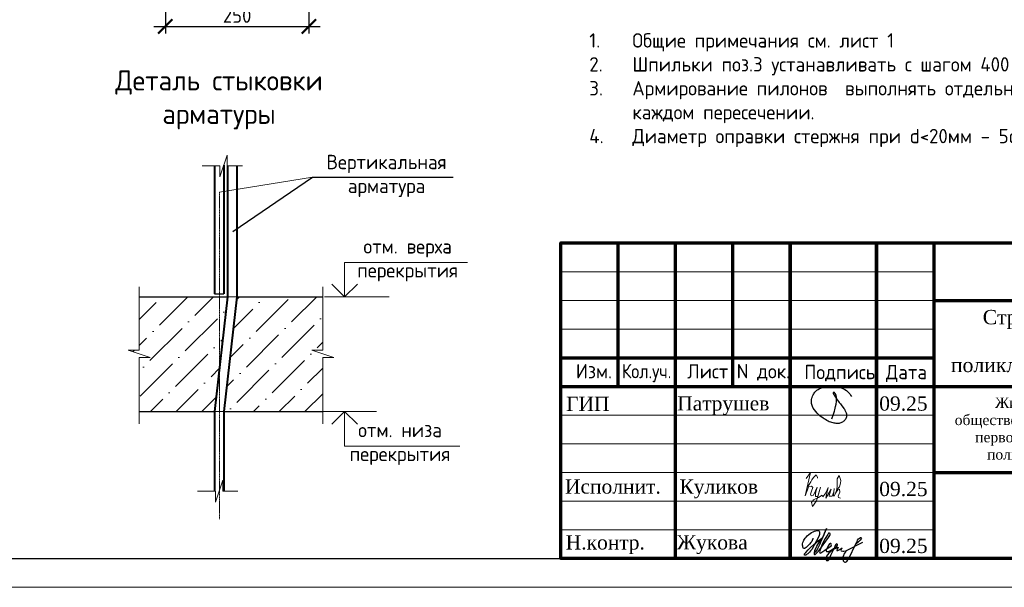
# Model space of a CAD drawing. Header units: millimetres. Extents: x 263826 to 1718326, y -423071 to 70137.
# Tile 230 of 256: x 511619 to 528777, y -140203 to -130311. Entities that reach past the tile are written whole.
import ezdxf

# ---------------------------------------------------------------- set-up
doc = ezdxf.new("R2010")
doc.units = ezdxf.units.MM
doc.linetypes.add('CENTER2', pattern=[28.575, 19.05, -3.175, 3.175, -3.175])
for name, color, linetype in [('PDF7_Text', 7, 'Continuous'), ('PDF8_Text', 7, 'Continuous'), ('ТОЛСТЫЕ_ОСНОВНЫЕ', 6, 'Continuous')]:
    doc.layers.add(name, color=color, linetype=linetype)
for name, color, linetype, lineweight in [('Выноски', 20, 'Continuous', 20), ('подоснова', 151, 'Continuous', 5), ('размер', 1, 'Continuous', 25), ('РАЗМЕРЫ', 1, 'Continuous', 9), ('Рамка', 7, 'Continuous', 70), ('Текст', 7, 'Continuous', 25), ('ТОНКИЕ', 7, 'Continuous', 9)]:
    doc.layers.add(name, color=color, linetype=linetype, lineweight=lineweight)
doc.styles.add('GOST-2.304_Type-B', font='GOST_Common.ttf')
doc.styles.add('PDF Times New Roman', font='times.ttf')
doc.styles.add('style_Tonin', font='simplex.shx', dxfattribs={"width": 0.9})
doc.styles.add('ГОСТ', font='GOST_Common.ttf')
doc.dimstyles.new('20', dxfattribs={"dimtxt": 2.5, "dimasz": 2.5, "dimexe": 1.25, "dimexo": 0.625, "dimtad": 1, "dimdec": 0, "dimlfac": 20, "dimtxsty": 'style_Tonin', "dimblk": 'ARCHTICK', "dimcen": 0, "dimclrt": 256, "dimadec": 0, "dimazin": 0, "dimtfac": 1, "dimtdec": 0, "dimtmove": 0, "dimatfit": 0, "dimfxl": 1, "dimarcsym": 0})
doc.dimstyles.new('СПДС', dxfattribs={"dimscale": 100, "dimtxt": 2.5, "dimasz": 2.5, "dimexe": 1.25, "dimexo": 0, "dimtad": 1, "dimdec": 0, "dimtxsty": 'GOST-2.304_Type-B', "dimblk": 'ARCHTICK', "dimcen": 2.5, "dimdle": 2, "dimadec": 0, "dimazin": 2, "dimtfac": 0.75, "dimtdec": 0, "dimtmove": 1, "dimatfit": 3, "dimfxl": 1, "dimtolj": 1, "dimarcsym": 1})

# ---------------------------------------------------------------- blocks, each defined once
blk = doc.blocks.new('*U46')
at = {"layer": 'ТОЛСТЫЕ_ОСНОВНЫЕ', "color": 6}
blk.add_lwpolyline([(20, 5), (415, 5), (415, 292), (20, 292)], close=True, dxfattribs=at)
at = {"layer": 'ТОНКИЕ'}
blk.add_lwpolyline([(0, 0), (420, 0), (420, 297), (0, 297)], close=True, dxfattribs=at)
blk = doc.blocks.new('11')
at = {"layer": 'Выноски'}
for p, q in [((47962, 66737), (47989, 66781)), ((47989, 66781), (48016, 66806)), ((48016, 66806), (48038, 66823)), ((48038, 66823), (48060, 66786)), ((48060, 66786), (48058, 66769)), ((47885, 66608), (47944, 66700)), ((47944, 66700), (47962, 66737))]:
    blk.add_line(p, q, dxfattribs=at)
blk.add_lwpolyline([(47863, 66761), (47937, 66865), (47843, 66458), (47885, 66564), (47905, 66616), (47954, 66628), (47979, 66606), (47957, 66539), (47937, 66487), (47947, 66458), (47991, 66470), (48051, 66611), (48041, 66569), (48023, 66505), (48023, 66448), (48065, 66448), (48090, 66529), (48110, 66608), (48043, 66369), (47972, 66275), (47954, 66344), (47991, 66389), (48078, 66431), (48142, 66470), (48154, 66441), (48204, 66512), (48246, 66606), (48209, 66455), (48204, 66418), (48295, 66574), (48265, 66463), (48265, 66455), (48312, 66453), (48342, 66529), (48347, 66584), (48337, 66465), (48349, 66453), (48401, 66569), (48443, 66616), (48461, 66678), (48466, 66727), (48436, 66811), (48399, 66754), (48399, 66618), (48389, 66549), (48374, 66507), (48416, 66564), (48441, 66576), (48451, 66524), (48433, 66482), (48419, 66453), (48424, 66428), (48458, 66421)], dxfattribs=at)
blk = doc.blocks.new('яяя')
at = {"lineweight": 30}
for points in [[(345424, 110432), (345425, 110410), (345424, 110397), (345417, 110379), (345406, 110350), (345390, 110319), (345357, 110275), (345310, 110221), (345265, 110176), (345198, 110110), (345161, 110077), (345133, 110066), (345116, 110066), (345102, 110075), (345090, 110091), (345082, 110115), (345074, 110146), (345066, 110182), (345064, 110206), (345067, 110234), (345077, 110278), (345095, 110320), (345114, 110361), (345134, 110395), (345159, 110428), (345195, 110469), (345228, 110506), (345284, 110560), (345331, 110595), (345379, 110625), (345435, 110648), (345486, 110670), (345532, 110686), (345573, 110696), (345605, 110698), (345621, 110695), (345635, 110687), (345648, 110671), (345656, 110649), (345659, 110625), (345659, 110583), (345656, 110553), (345647, 110523), (345635, 110489), (345387, 110033), (345349, 109985), (345311, 109948), (345247, 109889), (345209, 109858), (345192, 109844), (345180, 109837), (345157, 109833), (345150, 109835), (345140, 109842), (345135, 109856), (345138, 109881), (345148, 109892), (345183, 109930), (345267, 110024), (345343, 110105), (345455, 110213), (345617, 110343), (345775, 110456), (345811, 110526), (345838, 110607), (345890, 110740), (345902, 110771), (345698, 110295), (345672, 110226), (345626, 110132), (345572, 110032), (345518, 109953), (345481, 109918), (345497, 110001), (345567, 110147), (345655, 110301), (345760, 110442)], [(345481, 109918), (345476, 109896), (345475, 109874), (345485, 109861), (345506, 109866), (345539, 109891), (345632, 109983), (345968, 110450), (346022, 110527), (346029, 110560), (346027, 110579), (346026, 110590), (346010, 110605), (345993, 110609), (345975, 110601), (345962, 110584), (345954, 110562), (345857, 110421), (345783, 110292), (345741, 110183), (345701, 110079), (345665, 109985), (345660, 109952), (345666, 109929), (345669, 109915), (345682, 109910), (345702, 109914), (345735, 109941), (345846, 110007), (346065, 110160), (346075, 110193), (346070, 110217), (346066, 110236), (346052, 110241), (346030, 110241), (346007, 110228), (345978, 110203), (345960, 110164), (345892, 110010), (345895, 109986), (345904, 109966), (345925, 109964), (345969, 109968), (346045, 110000), (346218, 110114), (346261, 110154), (346280, 110184), (346282, 110210), (346278, 110225), (346263, 110229), (346241, 110222), (346220, 110198), (346162, 110049), (345989, 109904), (345932, 109849), (345906, 109805), (345891, 109739), (345890, 109690), (345899, 109652), (345924, 109647), (345956, 109655), (345980, 109674), (346058, 109838), (346158, 110046), (346261, 110098), (346314, 110120), (346292, 110079), (346269, 110036), (346261, 110008), (346267, 109998), (346293, 109998), (346363, 110039), (346445, 110095), (346421, 110068), (346414, 110040), (346407, 110011), (346416, 109990), (346466, 109972), (346509, 109977), (346574, 109984), (347172, 110293)], [(346586, 109971), (346543, 109917), (346509, 109873), (346489, 109825), (346475, 109767), (346472, 109710), (346478, 109675), (346485, 109641), (346501, 109621), (346517, 109602), (346542, 109589), (346568, 109592), (346605, 109620), (346680, 109731), (346736, 109842), (346865, 110115), (346962, 110290), (346969, 110318), (346979, 110360), (347013, 110403), (347056, 110434), (347091, 110450), (347109, 110450), (347121, 110434), (347115, 110405), (347072, 110355), (347012, 110307), (346924, 110222)]]:
    blk.add_lwpolyline(points, dxfattribs=at)
blk = doc.blocks.new('Патрушев')
at = {"color": 5, "lineweight": 25}
blk.add_lwpolyline([(58.5, -35.09), (59.7, -31.98), (60.22, -29.81), (60.47, -28.76), (60.76, -27.56), (61.06, -26.32), (61.37, -24.67), (61.64, -22.98), (61.77, -21.63), (61.83, -20.46), (61.74, -19.5), (61.5, -18.56), (61.27, -17.93), (60.96, -17.34), (60.63, -16.86), (60.45, -16.66), (60.39, -16.62), (60.25, -16.53), (60.03, -16.42), (59.74, -16.36), (59.56, -16.39), (59.41, -16.5), (59.32, -16.73), (59.32, -16.96), (59.41, -17.15), (61.8, -21.04), (63.12, -22.91), (63.7, -23.61), (64.53, -24.59), (65.48, -25.87), (66.43, -27.07), (66.87, -27.73), (67.42, -28.44), (67.68, -28.93), (68, -29.52), (68.38, -30.41), (68.65, -31), (68.82, -31.71), (68.89, -32.2), (68.93, -32.68), (68.9, -33.35), (68.81, -33.79), (68.57, -34.59), (68.27, -35.18), (67.92, -35.7), (67.56, -36.23), (66.92, -36.75), (66.44, -37.14), (65.93, -37.49), (65.34, -37.85), (64.79, -38.12), (64.12, -38.33), (63.56, -38.4), (62.54, -38.51), (61.58, -38.47), (60.89, -38.38), (60.1, -38.27), (59.25, -38.05), (58.41, -37.75), (57.66, -37.55), (56.61, -37.27), (55.88, -36.92), (54.92, -36.35), (53.85, -35.72), (53.05, -35.25), (52.17, -34.73), (51.27, -34.08), (50.13, -33.27), (49.09, -32.31), (47.96, -31.09), (47.07, -29.92), (46.05, -28.68), (45.23, -27.65), (44.74, -26.54), (44.28, -25.09), (44.05, -24.29), (43.98, -23.29), (43.94, -22.47), (43.99, -21.49), (44.18, -20.57), (44.46, -19.97), (44.74, -19.1), (45.02, -18.24), (45.49, -17.42), (45.85, -16.92), (46.39, -16.14), (46.99, -15.53), (47.83, -14.81), (48.65, -14.29), (49.43, -13.79), (50.53, -13.27), (51.57, -12.89), (52.65, -12.48), (54.17, -12.1), (55.44, -11.87), (56.95, -11.79), (58.35, -11.79), (59.63, -11.91), (61, -12.05), (62.71, -12.35), (64.46, -12.88), (66.16, -13.58), (67.55, -14.27), (68.88, -15.13), (70.02, -16.25), (71.14, -17.49), (71.67, -18.26), (72.28, -19.27)], dxfattribs=at)
blk = doc.blocks.new('штамп кж1.1')
at = {"layer": 'Рамка', "color": 7}
for p, q in [((405358, -83134), (405358, -80634)), ((407358, -83134), (407358, -80634)), ((410858, -81634), (422858, -81634)), ((404358, -82634), (410858, -82634)), ((404358, -83134), (422858, -83134)), ((410858, -84634), (422858, -84634))]:
    blk.add_line(p, q, dxfattribs=at)
at = {"layer": 'Рамка'}
for p, q in [((406358, -86134), (406358, -80634)), ((408358, -86134), (408358, -80634)), ((408358, -80634), (408358, -86134)), ((409858, -80634), (409858, -86134)), ((409858, -86134), (409858, -80634)), ((410858, -80634), (410858, -86134))]:
    blk.add_line(p, q, dxfattribs=at)
at = {"layer": 'Рамка', "color": 7, "lineweight": 15}
for p, q in [((404358, -81134), (410858, -81134)), ((404358, -81634), (410858, -81634)), ((404358, -82134), (410858, -82134)), ((404358, -83634), (410858, -83634)), ((404358, -84134), (410858, -84134)), ((404358, -84634), (410858, -84634)), ((404358, -85134), (410858, -85134)), ((404358, -85634), (410858, -85634))]:
    blk.add_line(p, q, dxfattribs=at)
at = {"layer": 'Рамка'}
blk.add_lwpolyline([(422858, -86134), (404358, -86134), (404358, -80634), (422858, -80634)], close=True, dxfattribs=at)
at = {"color": 5, "xscale": 24.5, "yscale": 24.5, "zscale": 24.5}
blk.add_blockref('Патрушев', (407651, -82836), dxfattribs=at)
at = {"color": 2, "lineweight": 60, "xscale": 0.5, "yscale": 0.5, "zscale": 0.5}
blk.add_blockref('яяя', (236038, -140993), dxfattribs=at)
at = {"layer": 'Выноски', "color": 0}
blk.add_blockref('11', (360773, -151499), dxfattribs=at)
at = {"layer": 'PDF7_Text', "insert": (410912, -84467), "char_height": 180, "width": 6881.02, "attachment_point": 7, "style": 'PDF Times New Roman'}
blk.add_mtext('\\pi1015.18152;Жилой дом со встроенными помещениями \\P\\pi311.27381;общественно-делового и коммерческого назначения на \\P\\pi667.38051;первом этаже здания и встроенно-пристроенным \\P\\pi874.76335;поликлиническим учреждением (поз. 2.2-2.3)', dxfattribs=at)
at = {"layer": 'PDF7_Text', "char_height": 248, "attachment_point": 7, "style": 'PDF Times New Roman'}
for s, insert in [('Патрушев', (406387, -83634)), ('09.25', (409908, -83561)), ('09.25', (409908, -85050)), ('Жукова', (406381, -86056)), ('09.25', (409908, -86042))]:
    blk.add_mtext(s, dxfattribs=dict(at, insert=insert))
at = {"layer": 'PDF7_Text', "insert": (406426, -85084), "char_height": 247.95, "attachment_point": 7, "style": 'PDF Times New Roman'}
blk.add_mtext_dynamic_manual_height_columns('{\\C256;Куликов}', width=2000, gutter_width=1250, heights=[0], dxfattribs=at)
at = {"layer": 'PDF8_Text', "char_height": 248, "attachment_point": 7, "style": 'PDF Times New Roman'}
for s, insert in [('ГИП', (404451, -83561)), ('Исполнит.', (404432, -85007)), ('Н.контр.', (404445, -86056))]:
    blk.add_mtext(s, dxfattribs=dict(at, insert=insert))
at = {"layer": 'Текст', "color": 7, "style": 'ГОСТ'}
for s, p in [('Изм.', (404622, -82993)), ('Лист', (406561, -82996)), ('N док.', (407423, -82993)), ('Подпись', (408601, -83008)), ('Дата', (410023, -83008))]:
    blk.add_text(s, height=250, dxfattribs=at).set_placement(p)
at = {"layer": 'Текст', "color": 7, "style": 'ГОСТ', "width": 0.9}
blk.add_text('Кол.уч.', height=250, dxfattribs=at).set_placement((405423, -82992))
at = {"layer": 'Текст', "color": 7, "insert": (411117, -81801), "char_height": 250, "attachment_point": 1, "style": 'ГОСТ'}
blk.add_mtext_dynamic_manual_height_columns('\\pi594.35517;{\\fTimes New Roman|b0|i0|c204|p18;\\C256;Строительство жилого комплекса со  встроенными помещениями \\P\\pi1441.86779;общественного-делового, коммерческого назначения и \\P\\pi41.3631;поликлиническим учреждением по адресу: г. Чита, ул. 1-я Коллективная}', width=11543.07, gutter_width=12.5, heights=[0], dxfattribs=at)
blk = doc.blocks.new('_ArchTick')
at = {"color": 0, "linetype": 'ByBlock', "const_width": 0.15}
blk.add_lwpolyline([(-0.5, -0.5), (0.5, 0.5)], dxfattribs=at)
blk = doc.blocks.new('*D3715')
at = {"layer": 'DEFPOINTS', "color": 0, "lineweight": 0, "transparency": 16777216}
for p in [(516658, -128401, -3100), (514158, -128561, -3100), (516658, -130428)]:
    blk.add_point(p, dxfattribs=at)
at = {"layer": 'РАЗМЕРЫ', "color": 0, "lineweight": -2, "transparency": 16777216}
for p, q in [((516658, -128401), (516658, -130553)), ((514158, -128561), (514158, -130553)), ((513958, -130428), (516858, -130428))]:
    blk.add_line(p, q, dxfattribs=at)
at = {"layer": 'РАЗМЕРЫ', "color": 0, "lineweight": -2, "transparency": 16777216, "xscale": 250, "yscale": 250, "zscale": 250, "rotation": 180}
blk.add_blockref('_ArchTick', (514158, -130428), dxfattribs=at)
at = {"layer": 'РАЗМЕРЫ', "color": 0, "lineweight": -2, "transparency": 16777216, "xscale": 250, "yscale": 250, "zscale": 250}
blk.add_blockref('_ArchTick', (516658, -130428), dxfattribs=at)
at = {"layer": 'РАЗМЕРЫ', "color": 0, "lineweight": 0, "transparency": 16777216, "insert": (515408, -130241), "char_height": 250, "attachment_point": 5, "style": 'GOST-2.304_Type-B'}
blk.add_mtext('\\A1;250', dxfattribs=at)

msp = doc.modelspace()

# ---------------------------------------------------------------- hatches: boundary and pattern name
at = {"lineweight": 5}
h = msp.add_hatch(dxfattribs=at)
h.set_pattern_fill('ANSI36', color=256, scale=100, style=0)
h.set_pattern_definition([(45, (326199.27, -200012.15), (168.3798, 617.3926), [793.75, -158.75, 0, -158.75])])
h.paths.add_polyline_path([(515242.64164, -135140.28751), (515098.43434, -135140.28751), (515098.43434, -136416.21807)])
h.paths.add_polyline_path([(516900.79073, -135140.28751), (515402.64164, -135140.28751), (515176.59908, -137140.28751), (516900.79073, -137140.28751), (516900.79073, -136195.71966), (517092.07587, -136195.71966), (516709.50558, -136068.19623), (516900.79073, -136068.19623)])
h.paths.add_polyline_path([(515098.43434, -135140.28751), (513703.90998, -135140.28751), (513703.90998, -136068.19623), (513512.62483, -136068.19623), (513895.19512, -136195.71966), (513703.90998, -136195.71966), (513703.90998, -137140.28751), (515016.59908, -137140.28751), (515098.43434, -136416.21807)])

# ---------------------------------------------------------------- linework, layer by layer
at = {"color": 0, "lineweight": 40}
for p, q in [((515016.59908, -132858.84256, -3100), (515016.59908, -135090.28751, -3100)), ((515176.59908, -132848.98523, -3100), (515176.59908, -135090.28751, -3100))]:
    msp.add_line(p, q, dxfattribs=at)
at = {"lineweight": 20}
for p, q in [((515098.43434, -133315.92154, -3100), (516719.02218, -133052.72487, -3100)), ((516812.42681, -137140.28751, -3100), (517838.13148, -137140.28751, -3100))]:
    msp.add_line(p, q, dxfattribs=at)
at = {"color": 0, "linetype": 'CENTER2', "lineweight": 18}
msp.add_line((515098.43434, -133315.92154, -3100), (515098.43434, -139017.81643, -3100), dxfattribs=at)
at = {"color": 0, "lineweight": 30}
for p, q in [((513703.90998, -135140.28751, -3100), (515242.64164, -135140.28751, -3100)), ((515016.59908, -135090.28751, -3100), (515176.59908, -135090.28751, -3100)), ((515402.64164, -135140.28751, -3100), (516900.79073, -135140.28751, -3100)), ((513701.04586, -137140.28751, -3100), (515016.59908, -137140.28751, -3100)), ((515176.59908, -137140.28751, -3100), (516897.92661, -137140.28751, -3100))]:
    msp.add_line(p, q, dxfattribs=at)
at = {"lineweight": 15}
for p, q in [((515242.64164, -135140.28751, -3100), (515402.64164, -135140.28751, -3100)), ((515016.59908, -137140.28751, -3100), (515176.59908, -137140.28751, -3100))]:
    msp.add_line(p, q, dxfattribs=at)
at = {"lineweight": 20, "ltscale": 50}
msp.add_line((516933.57955, -135140.28751, -3100), (518060.5225, -135140.28751, -3100), dxfattribs=at)
at = {"linetype": 'ByBlock', "lineweight": 18, "elevation": -3100}
for points in [[(514797.80126, -132860.7835), (515108.90461, -132860.7835), (515108.90461, -133052.06865), (515236.42804, -132669.49836), (515236.42804, -132860.7835), (515500.7341, -132860.7835)], [(513703.90998, -134967.09522), (513703.90998, -136068.19623), (513512.62483, -136068.19623), (513895.19512, -136195.71966), (513703.90998, -136195.71966), (513703.90998, -137352.59522)], [(516900.79073, -134967.09522), (516900.79073, -136068.19623), (516709.50558, -136068.19623), (517092.07587, -136195.71966), (516900.79073, -136195.71966), (516900.79073, -137352.59522)], [(514719.76748, -138528.44182), (515030.87082, -138528.44182), (515030.87082, -138719.72697), (515158.39426, -138337.15667), (515158.39426, -138528.44182), (515422.70031, -138528.44182)]]:
    msp.add_lwpolyline(points, dxfattribs=at)
at = {"color": 0, "lineweight": 40, "elevation": -3100}
for points in [[(515242.64164, -132860.7835), (515242.64164, -135140.28751), (515016.59908, -137140.28751), (515016.59908, -138528.44182)], [(515402.64164, -132860.7835), (515402.64164, -135140.28751), (515176.59908, -137140.28751), (515176.59908, -138528.44182)]]:
    msp.add_lwpolyline(points, dxfattribs=at)
at = {"lineweight": 30, "elevation": -3100}
for points in [[(517503.64688, -134919.63359), (517280.63026, -135140.28751), (517057.61365, -134919.63359)], [(517503.64688, -137360.94143), (517280.63026, -137140.28751), (517057.61365, -137360.94143)]]:
    msp.add_lwpolyline(points, dxfattribs=at)
at = {"layer": 'подоснова', "elevation": -3100}
for points in [[(517280.63026, -135140.28751), (517280.63026, -134540.28751), (519422.22749, -134540.28751)], [(517280.63026, -137140.28751), (517280.63026, -137740.28751), (519289.41035, -137740.28751)]]:
    msp.add_lwpolyline(points, dxfattribs=at)

# ---------------------------------------------------------------- block references
at = {"xscale": 100, "yscale": 100, "zscale": 100}
msp.add_blockref('*U46', (498047.93827, -140202.71786, 3100), dxfattribs=at)
at = {"layer": 'размер'}
for p in [(37657.07079, -53364.64558), (116689.61381, -53568.49652, 3100)]:
    msp.add_blockref('штамп кж1.1', p, dxfattribs=at)

# ---------------------------------------------------------------- texts
at = {"ltscale": 100, "insert": (521545.52901, -130547.39802, 3100), "char_height": 250, "width": 17398.1240905, "attachment_point": 1, "style": 'GOST-2.304_Type-B'}
msp.add_mtext('\\pi-750,l750,t750,5000;1.^IОбщие примечания см. лист 1\\P2.^IШпильки поз.3 устанавливать с шагом 400 по вертикали и с шагом  400 по горизонтали .\\P3.^IАрмирование пилонов  выполнять отдельными стержнями. Арматуру вязать вязальной проволокой в каждом пересечении.\\P{\\C7;4.^IДиаметр оправки стержня при d<20мм - 5d, при d≥20мм - 8d}', dxfattribs=at)
at = {"layer": 'Выноски'}
note = msp.add_mtext_static_columns([''] * 2, width=18679.7309208, gutter_width=20.19117, height=0, dxfattribs=dict(at, insert=(415001.40784, -101131.04754), char_height=250, attachment_point=1, style='ГОСТ'))
for column, words in zip([note] + note.columns.linked_columns, ['\\pi1500;{\\H2x;Общие указания:}\\P1.^IРабочая документация разработана в соответствии с заданием на проектирование, требованиями {\\H3x; }действующих технических регламентов, стандартов, сводов правил и других документов, содержащих установленные {\\H1.16667x; }требования.{\\H1.77778x; }\\P2.^IРабочая документация выполнена в соответствии со следующими нормативными и техническими {\\H1.57407x; }документами:{\\H1.64198x; }\\P-^IСП 20.13330.2016 "Нагрузки и воздействия";{\\H1.61934x; }\\P-^IСП 63.13330.2018 "Бетонные и железобетонные конструкции. Основные положения";{\\H1.62689x; }\\P-^IСП 70.13330.2012 "Несущие и ограждающие конструкции".{\\H1.62437x; }\\P4.^IЗа относительную отметку 0,000 принята отметка чистого пола первого этажа, соответствующая {\\H1.62521x; }абсолютной отметке 648,00 в Балтийской системе высот.{\\H1.62493x; }\\P{\\fISOCPEUR|b0|i0|c204|p34;5.^IПеречень видов работ, для которых необходимо составлять акты освидетельствования скрытых \\H1.62502x; \\H0.61538x;работ:\\H1.62499x; \\H0.61539x;\\P-^Iсоответствие арматуры (длина, диаметры, распределение по площади элементов, количество и т.д.), \\H1.725x; \\H0.57971x;закладных деталей рабочим чертежам;\\H1.67917x; \\H0.59553x;\\P-^Iустройство и армирование монолитных стен;\\H1.60694x; \\H0.6223x;\\P-^Iосвидетельствование опалубки перед бетонированием;\\H1.63102x; \\H0.61311x;\\P-^Iотбор контрольных проб бетона;\\H1.62299x; \\H0.61615x;\\P-^Iсоответствие законченных железобетонных конструкций проекту с отображением качества работ;\\H1.62567x; \\H0.61513x;\\P-^Iустройство монолитных конструкций, выполняемых в зимнее время;\\H1.62478x; \\H0.61547x;\\P\\fISOCPEUR|b0|i0|c0|p34;6.^I\\fISOCPEUR|b0|i0|c204|p34;Запрещается выполнение последующих работ при отсутствии актов освидетельствования \\H1.62507x; \\H0.61536x;предшествующих скрытых работ во всех случаях.\\H1.62498x; \\H0.61539x;\\P\\fISOCPEUR|b0|i0|c0|p34;7.^I\\fISOCPEUR|b0|i0|c204|p34;Арматура класса А240 и А500С по ГОСТ 34028-2016, материал монолитных конструкций - бетон \\H1.62501x; \\H0.61538x;тяжелый класса В25 по ГОСТ 26633-2015.\\H1.625x; \\H0.61539x;\\P\\fISOCPEUR|b0|i0|c0|p34;8.^I\\fISOCPEUR|b0|i0|c204|p34;Работы по бетонированию монолитных конструкций вести в соответствии со СП 70.13330.2012 \\H1.625x; \\H0.61538x;"Несущие и ограждающие конструкции".\\H1.625x; \\H0.61538x;\\P\\fISOCPEUR|b0|i0|c0|p34;9.^I\\fISOCPEUR|b0|i0|c204|p34;Все строительно-монтажные работы необходимо выполнять в соответствии со СНиП 12-03-2001 \\H1.625x; \\H0.61538x;"Безопасность труда в строительстве. Часть 1. Общие требования.", Безопасность труда в строительстве. Часть \\H1.625x; \\H0.61538x;2. Строительное производство". Строительство здания должно производиться в соответствии с проектом \\H1.625x; \\H0.61538x;производства работ (ППР).\\H1.725x; \\H0.57971x;\\P\\fISOCPEUR|b0|i0|c0|p34;10.^I\\fISOCPEUR|b0|i0|c204|p34;При отсутствии ППР производство строительно-монтажных работ запрещается.\\H1.67917x; \\H0.59553x;\\P\\fISOCPEUR|b0|i0|c0|p34;11.^I\\fISOCPEUR|b0|i0|c204|p34;Бетон следует укладывать в бетонные конструкции горизонтальными слоями одинаковой толщины без \\H1.60694x; \\H0.6223x;разрывов, с последовательным направлением укладки в одну сторону во всех слоях.\\H1.63102x; \\H0.61311x;\\P\\fISOCPEUR|b0|i0|c0|p34;12.^I\\fISOCPEUR|b0|i0|c204|p34;В начальный период твердения бетон необходимо защищать от попадания атмосферных осадков или \\H1.62299x; \\H0.61615x;потерь влаги.\\H1.62567x; \\H0.61513x;\\P\\fISOCPEUR|b0|i0|c0|p34;13.^I\\fISOCPEUR|b0|i0|c204|p34;Уход за свежеуложенным бетоном начинать сразу после укладки бетонной смеси и осуществлять до \\H1.62478x; \\H0.61547x;достижения прочности бетона не менее 70% от проектной.\\H1.62507x; \\H0.61536x;\\P\\fISOCPEUR|b0|i0|c0|p34;14.^I\\fISOCPEUR|b0|i0|c204|p34;Проект рассчитан на производство работ в период положительных температур. В случае выполнения \\H1.62498x; \\H0.61539x;работ при отрицательных температурах необходимо выполнять требования СНиП часть 3 по производству работ \\H1.62501x; \\H0.61538x;и ППР.\\H1.625x; \\H0.61539x;\\P\\fISOCPEUR|b0|i0|c0|p34;15.^I\\fISOCPEUR|b0|i0|c204|p34;При минимальной температуре воздуха до минус 15°С допускается:\\H1.625x; \\H0.61538x;\\P-^Iвыдерживание бетона в конструкции методом термоса, при предварительном разогреве бетонной \\H1.625x; \\H0.61538x;смеси, \\H1.625x; \\H0.61538x;\\P-^Iфорсированный электроразогрев бетона в конструкции с повторным уплотнением.\\H1.625x; \\H0.61538x;\\PПри минимальной температуре воздуха до минус 25°С допускается:\\H1.625x; \\H0.61538x;\\P-^Iобогрев бетона в греющей опалубке с помощью низкотемпературных электронагревателей,\\H1.625x; \\H0.61538x;\\P-^Iэлектродный сквозной прогреб бетона,\\H1.625x; \\H0.61538x;\\P-^Iэлектрообогрев с помощью греющего провода.\\H1.625x; \\H0.61538x;\\P}16.^IЗаполнителем для бетона служит щебень твердых пород, наибольшая фракция щебня не должна превышать {\\H1.625x; }40мм.{\\H1.625x; }\\P17.^IВ процессе бетонирования обеспечить соблюдение защитных слоев и мест положения рабочей арматуры {\\H1.625x; }согласно проекту. Величина защитного слоя продольной рабочей арматуры у боковых граней стен монолитных {\\H1.625x; }участков должны быть не менее 20мм и не менее диаметра продольной рабочей арматуры конструкции, величина {\\H1.625x; }защитного слоя поперечной арматуры - не менее 10мм. {\\H1.625x; }\\P\\pi0;             18.Крестовые соединения стержней продольной и поперечной арматуры, соединение стержней продольной {\\H1.625x; }арматуры по длине выполнить вязкой отожженой проволокой диаметром 2,0-3,0мм.{\\H1.625x; }\\P\\pi1500;{\\H1.625x; }', '']):
    column.text = words
at = {"layer": 'РАЗМЕРЫ', "attachment_point": 5, "style": 'GOST-2.304_Type-B'}
for s, insert, char_height in [('Деталь стыковки\\Pарматуры ', (515093.32102, -131708.69215), 350), ('Вертикальная\\Pарматура', (518012.24294, -133033.62397), 250), ('отм. верха \\Pперекрытия', (518379.98273, -134504.07171), 250), ('отм. низа \\Pперекрытия', (518247.16559, -137704.07171), 250)]:
    msp.add_mtext_dynamic_manual_height_columns(s, width=3941.2127758, gutter_width=625, heights=[0], dxfattribs=dict(at, insert=insert, char_height=char_height))
at = {"layer": 'Текст', "color": 7, "char_height": 250, "attachment_point": 1, "style": 'ГОСТ'}
for s, insert in [('\\pi3500;\\P\\pi2444.69697;Общие данные{\\H1.83333x; }', (448515.39525, -137998.86693)), ('\\pi3500;{\\C256;\\P\\pi2464.39394;Пилон П1 (1ЭТ)}', (527547.93827, -138202.71786, 3100))]:
    msp.add_mtext_dynamic_manual_height_columns(s, width=7000, gutter_width=12.5, heights=[1500], dxfattribs=dict(at, insert=insert))

# ---------------------------------------------------------------- dimensions: what is measured, and where the dimension line sits
at = {"layer": 'РАЗМЕРЫ', "color": 146, "lineweight": 0}
dim = msp.add_linear_dim(base=(516657.80285, -130428.44821), p1=(514157.80285, -128560.75854, -3100), p2=(516657.80285, -128401.40943, -3100), dimstyle='СПДС', override={"dimlfac": 0.1}, dxfattribs=at)
dim.commit()
dim.dimension.update_dxf_attribs({"geometry": '*D3715', "text_midpoint": (515407.80285, -130240.94821)})

# ---------------------------------------------------------------- leaders
at = {"layer": 'подоснова', "has_arrowhead": 0}
msp.add_leader([(515333.47983, -134000.53551, -3100), (516719.02218, -133052.72487, -3100), (519170.45293, -133052.72487, -3100)], dimstyle='20', override={"dimasz": 1.5, "dimldrblk": 'Dot'}, dxfattribs=at)

doc.saveas('drawing.dxf')
